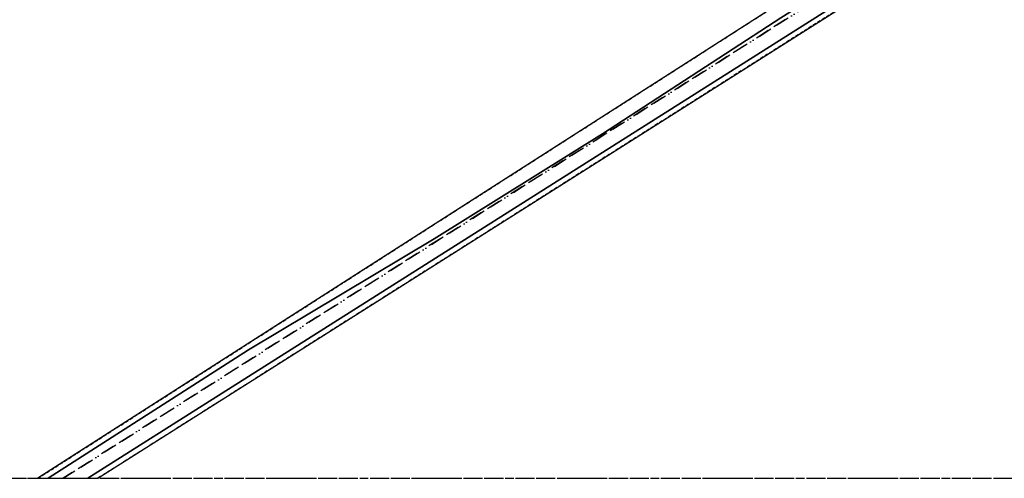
# Model space of a CAD drawing. Header units: millimetres. Extents: x 147731170 to 148246816, y 410327848 to 410827848.
# Tile 39 of 79: x 148017789 to 148108071, y 410327848 to 410369871. Entities that reach past the tile are written whole.
import ezdxf

# ---------------------------------------------------------------- set-up
doc = ezdxf.new("R2010")
doc.units = ezdxf.units.MM
doc.header["$LTSCALE"] = 100
for name, pattern in [('BORDER', [44.45, 12.7, -6.35, 12.7, -6.35, 0, -6.35]), ('HIDDEN', [9.525, 6.35, -3.175]), ('HIDDEN2', [4.7625, 3.175, -1.5875])]:
    doc.linetypes.add(name, pattern=pattern)
for name, color, linetype in [('BEGROEIDTERREINDEEL', 3, 'HIDDEN2'), ('ONDERSTEUNENDWATERDEEL', 7, 'Continuous'), ('PERCEEL', 210, 'BORDER'), ('RASTERVERDELING', 8, 'HIDDEN'), ('WATERDEEL', 5, 'Continuous')]:
    doc.layers.add(name, color=color, linetype=linetype)

msp = doc.modelspace()

# ---------------------------------------------------------------- linework, layer by layer
at = {"layer": 'BEGROEIDTERREINDEEL', "flags": 128}
for points in [[(148111832, 410327848), (148156763, 410358602), (148157302, 410358965), (148161164, 410361612), (148161206, 410361661), (148161244, 410361713), (148161279, 410361768), (148161309, 410361824), (148161336, 410361883), (148161358, 410361944), (148161376, 410362006), (148161390, 410362069), (148161398, 410362133), (148161403, 410362197), (148161403, 410362262), (148161398, 410362326), (148161388, 410362390), (148161375, 410362453), (148161356, 410362515), (148161334, 410362575), (148161307, 410362634), (148161276, 410362691), (148161241, 410362745), (148147290, 410377580), (148138139, 410386522), (148136156, 410387081), (148132032, 410387811), (148126654, 410388419), (148123738, 410388651), (148121655, 410388673), (148116596, 410385849), (148024961, 410327848), (148111832, 410327848)], [(148019460, 410327848), (148086529, 410370780), (148086419, 410373225), (148086308, 410375736), (148085892, 410378145), (148084643, 410380439), (148082536, 410382867), (148079357, 410385586), (148074636, 410384967), (148066230, 410383868), (148058554, 410382775), (148051251, 410381703), (148044568, 410380689), (148035934, 410379500), (148027203, 410378362), (148019570, 410377360), (148011196, 410376360), (148004777, 410375769), (147997017, 410375296), (147990333, 410375135), (147984808, 410375118), (147978134, 410375401), (147973787, 410373647), (147971062, 410370501), (147969213, 410367419), (147969276, 410363513), (147969637, 410359866), (147968359, 410358365), (147966731, 410356843), (147970969, 410350079), (147974899, 410343805), (147982957, 410330943), (147980921, 410329437), (147972508, 410342285), (147949349, 410327848), (148019460, 410327848)]]:
    msp.add_lwpolyline(points, dxfattribs=at)
at = {"layer": 'ONDERSTEUNENDWATERDEEL', "flags": 128}
for points in [[(148116121, 410388278), (148106134, 410383330), (148086529, 410370780), (148019460, 410327848), (148020388, 410327848), (148038780, 410339621), (148055780, 410349806), (148071242, 410359428), (148087585, 410370034), (148107752, 410382750), (148117731, 410388751)], [(148024961, 410327848), (148116596, 410385849), (148121655, 410388673), (148120284, 410388745), (148116329, 410386272), (148024027, 410327848), (148024961, 410327848)]]:
    msp.add_lwpolyline(points, dxfattribs=at)
at = {"layer": 'PERCEEL', "flags": 128}
for points in [[(148126196, 410391431), (148122060, 410391498), (148116936, 410388246), (148021779, 410327848), (148114861, 410327848), (148162856, 410360461), (148137331, 410387510), (148135200, 410390076), (148132134, 410390609), (148129057, 410391072), (148126196, 410391431)], [(148021779, 410327848), (148116936, 410388246), (148114268, 410388124), (148102423, 410387524), (148087594, 410385901), (148057783, 410381909), (148043040, 410379716), (148018161, 410376127), (148002655, 410374653), (147992437, 410374114), (147981487, 410374028), (147969898, 410374639), (147952972, 410376588), (147972999, 410344627), (147946220, 410327848), (148021779, 410327848)]]:
    msp.add_lwpolyline(points, dxfattribs=at)
at = {"layer": 'RASTERVERDELING', "flags": 128}
msp.add_lwpolyline([(147731816, 410327848), (148231816, 410327848), (148231816, 410827848), (147731816, 410827848), (147731816, 410327848)], dxfattribs=at)
at = {"layer": 'WATERDEEL', "flags": 128}
msp.add_lwpolyline([(148024027, 410327848), (148116329, 410386272), (148120284, 410388745), (148117835, 410388875), (148117808, 410388831), (148117772, 410388789), (148117731, 410388751), (148107752, 410382750), (148087585, 410370034), (148071242, 410359428), (148055780, 410349806), (148038780, 410339621), (148020388, 410327848), (148024027, 410327848)], dxfattribs=at)

doc.saveas('drawing.dxf')
